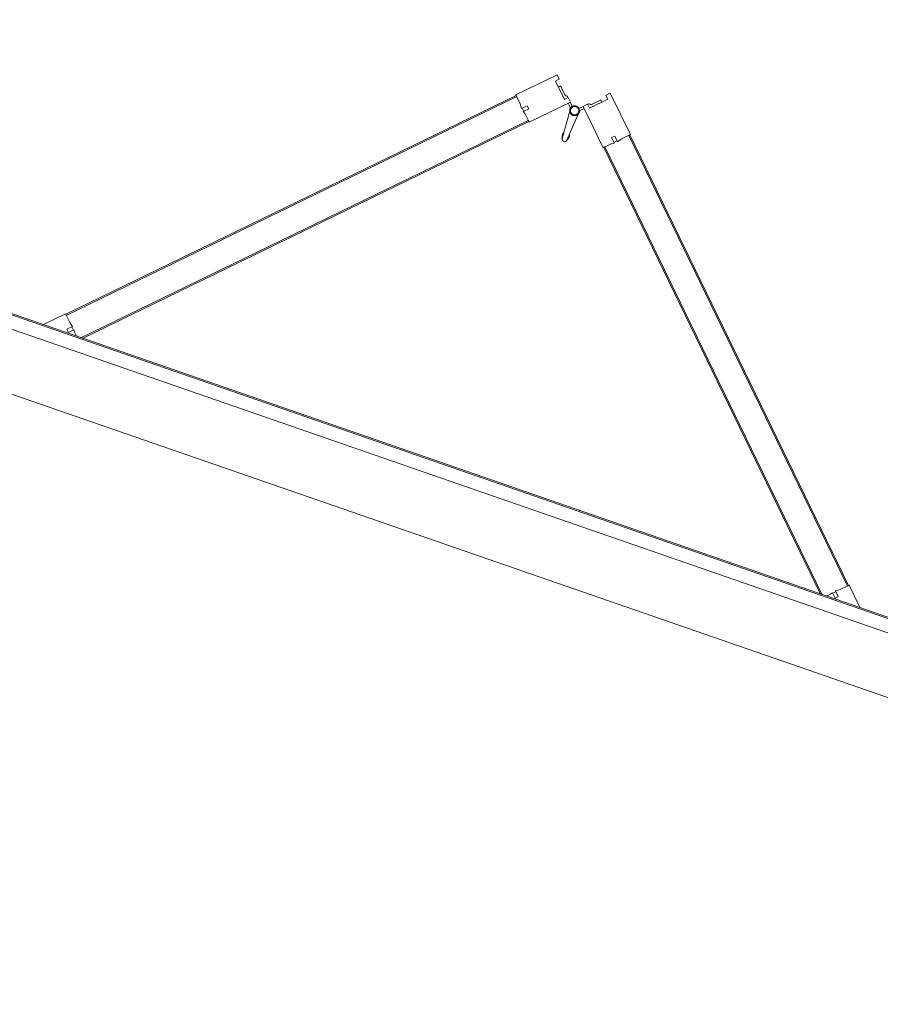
# Model space of a CAD drawing. Header units: millimetres. Extents: x 1512 to 2105, y 794 to 1149.
# Tile 62 of 256: x 1723.12 to 1724.55, y 846.84 to 848.47. Entities that reach past the tile are written whole.
import ezdxf

# ---------------------------------------------------------------- set-up
doc = ezdxf.new("R2010")
doc.units = ezdxf.units.MM
doc.layers.add('A-DOOR', color=31, linetype='Continuous', lineweight=9)

# ---------------------------------------------------------------- blocks, each defined once
blk = doc.blocks.new('5-panel_Bi-fold_external_door_10806 - Type 1-V7-اول')
at = {"layer": 'A-DOOR'}
for p, q in [((-0.1205, 0.7449), (-0.1742, 0.6912)), ((-0.1148, 0.7393), (-0.1205, 0.7449)), ((-0.1198, 0.7343), (-0.1148, 0.7393)), ((-0.0957, 0.7103), (-0.1198, 0.7343)), ((-0.0281, 0.7343), (-0.0521, 0.7103)), ((-0.0274, 0.7449), (-0.033, 0.7393)), ((-0.033, 0.7393), (-0.0281, 0.7343)), ((0.0264, 0.6912), (-0.0274, 0.7449)), ((-0.1103, 0.7284), (-0.112, 0.7266)), ((-0.1103, 0.7284), (-0.112, 0.7266)), ((-0.1103, 0.7284), (-0.112, 0.7266)), ((-0.097, 0.7173), (-0.1081, 0.7284)), ((-0.0397, 0.7284), (-0.0508, 0.7173)), ((-0.0358, 0.7266), (-0.0376, 0.7284)), ((-0.0358, 0.7266), (-0.0376, 0.7284)), ((-0.0358, 0.7266), (-0.0376, 0.7284)), ((-0.1389, 0.6558), (-0.0851, 0.7096)), ((-0.0908, 0.7153), (-0.0957, 0.7103)), ((-0.0909, 0.7151), (-0.0924, 0.7165)), ((-0.0851, 0.7096), (-0.0908, 0.7153)), ((-0.0879, 0.7068), (-0.0837, 0.7025)), ((-0.0797, 0.7039), (-0.0853, 0.7094)), ((-0.0625, 0.7094), (-0.0681, 0.7039)), ((-0.0674, 0.7031), (-0.0676, 0.7033)), ((-0.0674, 0.7031), (-0.0676, 0.7033)), ((-0.0674, 0.7031), (-0.0676, 0.7033)), ((-0.0674, 0.7031), (-0.0676, 0.7033)), ((-0.0674, 0.7031), (-0.0676, 0.7033)), ((-0.0674, 0.7031), (-0.0676, 0.7033)), ((-0.0674, 0.7031), (-0.0676, 0.7033)), ((-0.0674, 0.7031), (-0.0676, 0.7033)), ((-0.0674, 0.7031), (-0.0676, 0.7033)), ((-0.0642, 0.7025), (-0.0599, 0.7068)), ((-0.0571, 0.7153), (-0.0627, 0.7096)), ((-0.0627, 0.7096), (-0.009, 0.6558)), ((-0.0521, 0.7103), (-0.0571, 0.7153)), ((-0.0554, 0.7165), (-0.0569, 0.7151)), ((-0.7598, 0.1042), (-0.1735, 0.6905)), ((-0.7584, 0.1027), (-0.1721, 0.6891)), ((-0.1742, 0.6912), (-0.1627, 0.6797)), ((-0.1735, 0.6905), (-0.1721, 0.6891)), ((-0.0812, 0.695), (-0.0779, 0.648)), ((-0.0699, 0.648), (-0.0666, 0.695)), ((0.0148, 0.6797), (0.0264, 0.6912)), ((0.0243, 0.6891), (0.0257, 0.6905)), ((0.0243, 0.6891), (0.6106, 0.1027)), ((0.0257, 0.6905), (0.612, 0.1042)), ((-0.1627, 0.6797), (-0.158, 0.6731)), ((-0.158, 0.6731), (-0.1507, 0.6804)), ((-0.1571, 0.6741), (-0.1528, 0.6698)), ((-0.1464, 0.6762), (-0.1536, 0.6691)), ((-0.1536, 0.6691), (-0.15, 0.667)), ((-0.1507, 0.6804), (-0.1464, 0.6762)), ((-0.0014, 0.6762), (0.0029, 0.6804)), ((0.0057, 0.6691), (-0.0014, 0.6762)), ((0.0022, 0.667), (0.0057, 0.6691)), ((0.0029, 0.6804), (0.0102, 0.6731)), ((0.005, 0.6698), (0.0092, 0.6741)), ((0.0102, 0.6731), (0.0148, 0.6797)), ((-0.7235, 0.0755), (-0.141, 0.658)), ((-0.7207, 0.0755), (-0.1396, 0.6566)), ((-0.15, 0.667), (-0.1389, 0.6558)), ((-0.141, 0.658), (-0.1396, 0.6566)), ((-0.0796, 0.6523), (-0.0777, 0.647)), ((-0.0796, 0.6523), (-0.0779, 0.648)), ((-0.0777, 0.647), (-0.0796, 0.6523)), ((-0.0701, 0.647), (-0.0683, 0.6523)), ((-0.0683, 0.6523), (-0.0701, 0.647)), ((-0.0683, 0.6523), (-0.0699, 0.648)), ((-0.009, 0.6558), (0.0022, 0.667)), ((-0.0083, 0.6566), (-0.0069, 0.658)), ((-0.0083, 0.6566), (0.5728, 0.0755)), ((-0.0069, 0.658), (0.5757, 0.0755)), ((-0.0777, 0.647), (-0.0778, 0.6474)), ((-0.0701, 0.647), (-0.07, 0.6474)), ((-0.7605, 0.1049), (-0.7899, 0.0755)), ((-0.749, 0.0933), (-0.7605, 0.1049)), ((-0.7584, 0.1027), (-0.7598, 0.1042)), ((0.6127, 0.1049), (0.6012, 0.0933)), ((0.612, 0.1042), (0.6106, 0.1027)), ((0.6421, 0.0755), (0.6127, 0.1049)), ((-0.7498, 0.0814), (-0.7424, 0.0887)), ((-0.7424, 0.0887), (-0.749, 0.0933)), ((-0.7384, 0.0842), (-0.7455, 0.0771)), ((-0.7391, 0.0835), (-0.7434, 0.0877)), ((-0.7363, 0.0807), (-0.7384, 0.0842)), ((0.5906, 0.0842), (0.5885, 0.0807)), ((0.5977, 0.0771), (0.5906, 0.0842)), ((0.5956, 0.0877), (0.5913, 0.0835)), ((0.6012, 0.0933), (0.5946, 0.0887)), ((0.5946, 0.0887), (0.6019, 0.0814)), ((2.581, 0.0759), (-2.331, 0.0759)), ((2.581, 0.0737), (-2.331, 0.0737)), ((-0.7455, 0.0771), (-0.7498, 0.0814)), ((-0.7311, 0.0755), (-0.7363, 0.0807)), ((0.5885, 0.0807), (0.5833, 0.0755)), ((0.6019, 0.0814), (0.5977, 0.0771)), ((-2.331, 0.0516), (2.581, 0.0516)), ((-2.331, -0.05), (2.581, -0.05))]:
    blk.add_line(p, q, dxfattribs=at)
at = {"layer": 'A-DOOR', "flags": 128}
for points in [[(-0.0739, 0.7063), (-0.0742, 0.7063), (-0.0746, 0.7063), (-0.0749, 0.7063), (-0.0752, 0.7062), (-0.0755, 0.7062), (-0.0758, 0.7061), (-0.0761, 0.706), (-0.0764, 0.7059), (-0.0767, 0.7058), (-0.077, 0.7057), (-0.0773, 0.7056), (-0.0776, 0.7054), (-0.0779, 0.7053), (-0.0782, 0.7051), (-0.0784, 0.7049), (-0.0787, 0.7048), (-0.0789, 0.7046), (-0.0792, 0.7044), (-0.0794, 0.7041), (-0.0797, 0.7039), (-0.0799, 0.7037), (-0.0801, 0.7034), (-0.0803, 0.7032), (-0.0805, 0.7029), (-0.0806, 0.7027), (-0.0808, 0.7024), (-0.081, 0.7021), (-0.0811, 0.7018), (-0.0812, 0.7015), (-0.0814, 0.7012), (-0.0815, 0.7009), (-0.0816, 0.7006), (-0.0817, 0.7003), (-0.0817, 0.7), (-0.0818, 0.6997), (-0.0818, 0.6994), (-0.0819, 0.6991), (-0.0819, 0.6987), (-0.0819, 0.6984), (-0.0819, 0.6981), (-0.0819, 0.6978), (-0.0819, 0.6975), (-0.0818, 0.6972), (-0.0818, 0.6968), (-0.0817, 0.6965), (-0.0816, 0.6962), (-0.0815, 0.6959), (-0.0814, 0.6956), (-0.0813, 0.6953), (-0.0812, 0.695), (-0.0811, 0.6947), (-0.0809, 0.6944), (-0.0807, 0.6942), (-0.0806, 0.6939), (-0.0804, 0.6936), (-0.0802, 0.6934), (-0.08, 0.6931), (-0.0798, 0.6929), (-0.0796, 0.6927), (-0.0793, 0.6924), (-0.0791, 0.6922), (-0.0788, 0.692), (-0.0786, 0.6918), (-0.0783, 0.6917), (-0.078, 0.6915), (-0.0778, 0.6913), (-0.0775, 0.6912), (-0.0772, 0.691)], [(-0.0739, 0.7063), (-0.0742, 0.7063), (-0.0746, 0.7063), (-0.0749, 0.7063), (-0.0752, 0.7062), (-0.0755, 0.7062), (-0.0758, 0.7061), (-0.0761, 0.706), (-0.0764, 0.7059), (-0.0767, 0.7058), (-0.077, 0.7057), (-0.0773, 0.7056), (-0.0776, 0.7054), (-0.0779, 0.7053), (-0.0782, 0.7051), (-0.0784, 0.7049), (-0.0787, 0.7048), (-0.0789, 0.7046), (-0.0792, 0.7044), (-0.0794, 0.7041), (-0.0797, 0.7039), (-0.0799, 0.7037), (-0.0801, 0.7034), (-0.0803, 0.7032), (-0.0805, 0.7029), (-0.0806, 0.7027), (-0.0808, 0.7024), (-0.081, 0.7021), (-0.0811, 0.7018), (-0.0812, 0.7015), (-0.0814, 0.7012), (-0.0815, 0.7009), (-0.0816, 0.7006), (-0.0817, 0.7003), (-0.0817, 0.7), (-0.0818, 0.6997), (-0.0818, 0.6994), (-0.0819, 0.6991), (-0.0819, 0.6987), (-0.0819, 0.6984), (-0.0819, 0.6981), (-0.0819, 0.6978), (-0.0819, 0.6975), (-0.0818, 0.6972), (-0.0818, 0.6968), (-0.0817, 0.6965), (-0.0816, 0.6962), (-0.0815, 0.6959), (-0.0814, 0.6956), (-0.0813, 0.6953), (-0.0812, 0.695), (-0.0811, 0.6947), (-0.0809, 0.6944), (-0.0807, 0.6942), (-0.0806, 0.6939), (-0.0804, 0.6936), (-0.0802, 0.6934), (-0.08, 0.6931), (-0.0798, 0.6929), (-0.0796, 0.6927), (-0.0793, 0.6924), (-0.0791, 0.6922), (-0.0788, 0.692), (-0.0786, 0.6918), (-0.0783, 0.6917), (-0.078, 0.6915), (-0.0778, 0.6913), (-0.0775, 0.6912), (-0.0772, 0.691), (-0.0769, 0.6909), (-0.0766, 0.6908), (-0.0763, 0.6907), (-0.076, 0.6906), (-0.0757, 0.6905), (-0.0754, 0.6905), (-0.075, 0.6904), (-0.0747, 0.6904), (-0.0744, 0.6904), (-0.0741, 0.6903), (-0.0739, 0.6903)], [(-0.0739, 0.7063), (-0.0742, 0.7063), (-0.0746, 0.7063), (-0.0749, 0.7063), (-0.0752, 0.7062), (-0.0755, 0.7062), (-0.0758, 0.7061), (-0.0761, 0.706), (-0.0764, 0.7059), (-0.0767, 0.7058), (-0.077, 0.7057), (-0.0773, 0.7056), (-0.0776, 0.7054), (-0.0779, 0.7053), (-0.0782, 0.7051), (-0.0784, 0.7049), (-0.0787, 0.7048), (-0.0789, 0.7046), (-0.0792, 0.7044), (-0.0794, 0.7041), (-0.0797, 0.7039), (-0.0799, 0.7037), (-0.0801, 0.7034), (-0.0803, 0.7032), (-0.0805, 0.7029), (-0.0806, 0.7027), (-0.0808, 0.7024), (-0.081, 0.7021), (-0.0811, 0.7018), (-0.0812, 0.7015), (-0.0814, 0.7012), (-0.0815, 0.7009), (-0.0816, 0.7006), (-0.0817, 0.7003), (-0.0817, 0.7), (-0.0818, 0.6997), (-0.0818, 0.6994), (-0.0819, 0.6991), (-0.0819, 0.6987), (-0.0819, 0.6984), (-0.0819, 0.6981), (-0.0819, 0.6978), (-0.0819, 0.6975), (-0.0818, 0.6972), (-0.0818, 0.6968), (-0.0817, 0.6965), (-0.0816, 0.6962), (-0.0815, 0.6959), (-0.0814, 0.6956), (-0.0813, 0.6953), (-0.0812, 0.695), (-0.0811, 0.6947), (-0.0809, 0.6944), (-0.0807, 0.6942), (-0.0806, 0.6939), (-0.0804, 0.6936), (-0.0802, 0.6934), (-0.08, 0.6931), (-0.0798, 0.6929), (-0.0796, 0.6927), (-0.0793, 0.6924), (-0.0791, 0.6922), (-0.0788, 0.692), (-0.0786, 0.6918), (-0.0783, 0.6917), (-0.078, 0.6915), (-0.0778, 0.6913), (-0.0775, 0.6912), (-0.0772, 0.691)], [(-0.0739, 0.7063), (-0.0742, 0.7063), (-0.0746, 0.7063), (-0.0749, 0.7063), (-0.0752, 0.7062), (-0.0755, 0.7062), (-0.0758, 0.7061), (-0.0761, 0.706), (-0.0764, 0.7059), (-0.0767, 0.7058), (-0.077, 0.7057), (-0.0773, 0.7056), (-0.0776, 0.7054), (-0.0779, 0.7053), (-0.0782, 0.7051), (-0.0784, 0.7049), (-0.0787, 0.7048), (-0.0789, 0.7046), (-0.0792, 0.7044), (-0.0794, 0.7041), (-0.0797, 0.7039), (-0.0799, 0.7037), (-0.0801, 0.7034), (-0.0803, 0.7032), (-0.0805, 0.7029), (-0.0806, 0.7027), (-0.0808, 0.7024), (-0.081, 0.7021), (-0.0811, 0.7018), (-0.0812, 0.7015), (-0.0814, 0.7012), (-0.0815, 0.7009), (-0.0816, 0.7006), (-0.0817, 0.7003), (-0.0817, 0.7), (-0.0818, 0.6997), (-0.0818, 0.6994), (-0.0819, 0.6991), (-0.0819, 0.6987), (-0.0819, 0.6984), (-0.0819, 0.6981), (-0.0819, 0.6978), (-0.0819, 0.6975), (-0.0818, 0.6972), (-0.0818, 0.6968), (-0.0817, 0.6965), (-0.0816, 0.6962), (-0.0815, 0.6959), (-0.0814, 0.6956), (-0.0813, 0.6953), (-0.0812, 0.695), (-0.0811, 0.6947), (-0.0809, 0.6944), (-0.0807, 0.6942), (-0.0806, 0.6939), (-0.0804, 0.6936), (-0.0802, 0.6934), (-0.08, 0.6931), (-0.0798, 0.6929), (-0.0796, 0.6927), (-0.0793, 0.6924), (-0.0791, 0.6922), (-0.0788, 0.692), (-0.0786, 0.6918), (-0.0783, 0.6917), (-0.078, 0.6915), (-0.0778, 0.6913), (-0.0775, 0.6912), (-0.0772, 0.691)], [(-0.0739, 0.7063), (-0.0742, 0.7063), (-0.0746, 0.7063), (-0.0749, 0.7063), (-0.0752, 0.7062), (-0.0755, 0.7062), (-0.0758, 0.7061), (-0.0761, 0.706), (-0.0764, 0.7059), (-0.0767, 0.7058), (-0.077, 0.7057), (-0.0773, 0.7056), (-0.0776, 0.7054), (-0.0779, 0.7053), (-0.0782, 0.7051), (-0.0784, 0.7049), (-0.0787, 0.7048), (-0.0789, 0.7046), (-0.0792, 0.7044), (-0.0794, 0.7041), (-0.0797, 0.7039), (-0.0799, 0.7037), (-0.0801, 0.7034), (-0.0803, 0.7032), (-0.0805, 0.7029), (-0.0806, 0.7027), (-0.0808, 0.7024), (-0.081, 0.7021), (-0.0811, 0.7018), (-0.0812, 0.7015), (-0.0814, 0.7012), (-0.0815, 0.7009), (-0.0816, 0.7006), (-0.0817, 0.7003), (-0.0817, 0.7), (-0.0818, 0.6997), (-0.0818, 0.6994), (-0.0819, 0.6991), (-0.0819, 0.6987), (-0.0819, 0.6984), (-0.0819, 0.6981), (-0.0819, 0.6978), (-0.0819, 0.6975), (-0.0818, 0.6972), (-0.0818, 0.6968), (-0.0817, 0.6965), (-0.0816, 0.6962), (-0.0815, 0.6959), (-0.0814, 0.6956), (-0.0813, 0.6953), (-0.0812, 0.695), (-0.0811, 0.6947), (-0.0809, 0.6944), (-0.0807, 0.6942), (-0.0806, 0.6939), (-0.0804, 0.6936), (-0.0802, 0.6934), (-0.08, 0.6931), (-0.0798, 0.6929), (-0.0796, 0.6927), (-0.0793, 0.6924), (-0.0791, 0.6922), (-0.0788, 0.692), (-0.0786, 0.6918), (-0.0783, 0.6917), (-0.078, 0.6915), (-0.0778, 0.6913), (-0.0775, 0.6912), (-0.0772, 0.691)], [(-0.0808, 0.7024), (-0.081, 0.7021), (-0.0811, 0.7018), (-0.0812, 0.7015), (-0.0814, 0.7012), (-0.0815, 0.7009), (-0.0816, 0.7006), (-0.0817, 0.7003), (-0.0817, 0.7), (-0.0818, 0.6997), (-0.0818, 0.6994), (-0.0819, 0.6991), (-0.0819, 0.6987), (-0.0819, 0.6984), (-0.0819, 0.6981), (-0.0819, 0.6978), (-0.0819, 0.6975), (-0.0818, 0.6972), (-0.0818, 0.6968), (-0.0817, 0.6965), (-0.0816, 0.6962), (-0.0815, 0.6959), (-0.0814, 0.6956), (-0.0813, 0.6953)], [(-0.081, 0.7021), (-0.0811, 0.7018), (-0.0812, 0.7015), (-0.0814, 0.7012), (-0.0815, 0.7009), (-0.0816, 0.7006), (-0.0817, 0.7003), (-0.0817, 0.7), (-0.0818, 0.6997), (-0.0818, 0.6994), (-0.0819, 0.6991), (-0.0819, 0.6987), (-0.0819, 0.6984), (-0.0819, 0.6981), (-0.0819, 0.6978), (-0.0819, 0.6975), (-0.0818, 0.6972), (-0.0818, 0.6968), (-0.0817, 0.6965), (-0.0816, 0.6962), (-0.0815, 0.6959), (-0.0814, 0.6956), (-0.0813, 0.6953)], [(-0.081, 0.7021), (-0.0811, 0.7018), (-0.0812, 0.7015), (-0.0814, 0.7012), (-0.0815, 0.7009), (-0.0816, 0.7006), (-0.0817, 0.7003), (-0.0817, 0.7), (-0.0818, 0.6997), (-0.0818, 0.6994), (-0.0819, 0.6991), (-0.0819, 0.6987), (-0.0819, 0.6984), (-0.0819, 0.6981), (-0.0819, 0.6978), (-0.0819, 0.6975), (-0.0818, 0.6972), (-0.0818, 0.6968), (-0.0817, 0.6965), (-0.0816, 0.6962), (-0.0815, 0.6959), (-0.0814, 0.6956), (-0.0813, 0.6953)], [(-0.081, 0.7021), (-0.0811, 0.7018), (-0.0812, 0.7015), (-0.0814, 0.7012), (-0.0815, 0.7009), (-0.0816, 0.7006), (-0.0817, 0.7003), (-0.0817, 0.7), (-0.0818, 0.6997), (-0.0818, 0.6994), (-0.0819, 0.6991), (-0.0819, 0.6987), (-0.0819, 0.6984), (-0.0819, 0.6981), (-0.0819, 0.6978), (-0.0819, 0.6975), (-0.0818, 0.6972), (-0.0818, 0.6968), (-0.0817, 0.6965), (-0.0816, 0.6962), (-0.0815, 0.6959), (-0.0814, 0.6956), (-0.0813, 0.6953)], [(-0.081, 0.7021), (-0.0811, 0.7018), (-0.0812, 0.7015), (-0.0814, 0.7012), (-0.0815, 0.7009), (-0.0816, 0.7006), (-0.0817, 0.7003), (-0.0817, 0.7), (-0.0818, 0.6997), (-0.0818, 0.6994), (-0.0819, 0.6991), (-0.0819, 0.6987), (-0.0819, 0.6984), (-0.0819, 0.6981), (-0.0819, 0.6978), (-0.0819, 0.6975), (-0.0818, 0.6972), (-0.0818, 0.6968), (-0.0817, 0.6965), (-0.0816, 0.6962), (-0.0815, 0.6959), (-0.0814, 0.6956), (-0.0813, 0.6953)], [(-0.081, 0.7021), (-0.0811, 0.7018), (-0.0812, 0.7015), (-0.0814, 0.7012), (-0.0815, 0.7009), (-0.0816, 0.7006), (-0.0817, 0.7003), (-0.0817, 0.7), (-0.0818, 0.6997), (-0.0818, 0.6994), (-0.0819, 0.6991), (-0.0819, 0.6987), (-0.0819, 0.6984), (-0.0819, 0.6981), (-0.0819, 0.6978), (-0.0819, 0.6975), (-0.0818, 0.6972), (-0.0818, 0.6968), (-0.0817, 0.6965), (-0.0816, 0.6962), (-0.0815, 0.6959), (-0.0814, 0.6956), (-0.0813, 0.6953)], [(-0.081, 0.7021), (-0.0811, 0.7018), (-0.0812, 0.7015), (-0.0814, 0.7012), (-0.0815, 0.7009), (-0.0816, 0.7006), (-0.0817, 0.7003), (-0.0817, 0.7), (-0.0818, 0.6997), (-0.0818, 0.6994), (-0.0819, 0.6991), (-0.0819, 0.6987), (-0.0819, 0.6984), (-0.0819, 0.6981), (-0.0819, 0.6978), (-0.0819, 0.6975), (-0.0818, 0.6972), (-0.0818, 0.6968), (-0.0817, 0.6965), (-0.0816, 0.6962), (-0.0815, 0.6959), (-0.0814, 0.6956), (-0.0813, 0.6953)], [(-0.081, 0.7021), (-0.0811, 0.7018), (-0.0812, 0.7015), (-0.0814, 0.7012), (-0.0815, 0.7009), (-0.0816, 0.7006), (-0.0817, 0.7003), (-0.0817, 0.7), (-0.0818, 0.6997), (-0.0818, 0.6994), (-0.0819, 0.6991), (-0.0819, 0.6987), (-0.0819, 0.6984), (-0.0819, 0.6981), (-0.0819, 0.6978), (-0.0819, 0.6975), (-0.0818, 0.6972), (-0.0818, 0.6968), (-0.0817, 0.6965), (-0.0816, 0.6962), (-0.0815, 0.6959), (-0.0814, 0.6956), (-0.0813, 0.6953)], [(-0.081, 0.7021), (-0.0811, 0.7018), (-0.0812, 0.7015), (-0.0814, 0.7012), (-0.0815, 0.7009), (-0.0816, 0.7006), (-0.0817, 0.7003), (-0.0817, 0.7), (-0.0818, 0.6997), (-0.0818, 0.6994), (-0.0819, 0.6991), (-0.0819, 0.6987), (-0.0819, 0.6984), (-0.0819, 0.6981), (-0.0819, 0.6978), (-0.0819, 0.6975), (-0.0818, 0.6972), (-0.0818, 0.6968), (-0.0817, 0.6965), (-0.0816, 0.6962), (-0.0815, 0.6959), (-0.0814, 0.6956), (-0.0813, 0.6953)], [(-0.0742, 0.7063), (-0.0746, 0.7063), (-0.0749, 0.7063), (-0.0752, 0.7062), (-0.0755, 0.7062), (-0.0758, 0.7061), (-0.0761, 0.706), (-0.0764, 0.7059), (-0.0767, 0.7058), (-0.077, 0.7057), (-0.0773, 0.7056), (-0.0776, 0.7054), (-0.0779, 0.7053), (-0.0782, 0.7051), (-0.0784, 0.7049), (-0.0787, 0.7048), (-0.0789, 0.7046), (-0.0792, 0.7044), (-0.0794, 0.7041), (-0.0797, 0.7039), (-0.0799, 0.7037), (-0.0801, 0.7034), (-0.0803, 0.7032), (-0.0805, 0.7029)], [(-0.0742, 0.7063), (-0.0746, 0.7063), (-0.0749, 0.7063), (-0.0752, 0.7062), (-0.0755, 0.7062), (-0.0758, 0.7061), (-0.0761, 0.706), (-0.0764, 0.7059), (-0.0767, 0.7058), (-0.077, 0.7057), (-0.0773, 0.7056), (-0.0776, 0.7054), (-0.0779, 0.7053), (-0.0782, 0.7051), (-0.0784, 0.7049), (-0.0787, 0.7048), (-0.0789, 0.7046), (-0.0792, 0.7044), (-0.0794, 0.7041), (-0.0797, 0.7039), (-0.0799, 0.7037), (-0.0801, 0.7034), (-0.0803, 0.7032), (-0.0805, 0.7029)], [(-0.0742, 0.7063), (-0.0746, 0.7063), (-0.0749, 0.7063), (-0.0752, 0.7062), (-0.0755, 0.7062), (-0.0758, 0.7061), (-0.0761, 0.706), (-0.0764, 0.7059), (-0.0767, 0.7058), (-0.077, 0.7057), (-0.0773, 0.7056), (-0.0776, 0.7054), (-0.0779, 0.7053), (-0.0782, 0.7051), (-0.0784, 0.7049), (-0.0787, 0.7048), (-0.0789, 0.7046), (-0.0792, 0.7044), (-0.0794, 0.7041), (-0.0797, 0.7039), (-0.0799, 0.7037), (-0.0801, 0.7034), (-0.0803, 0.7032), (-0.0805, 0.7029)], [(-0.0742, 0.7063), (-0.0746, 0.7063), (-0.0749, 0.7063), (-0.0752, 0.7062), (-0.0755, 0.7062), (-0.0758, 0.7061), (-0.0761, 0.706), (-0.0764, 0.7059), (-0.0767, 0.7058), (-0.077, 0.7057), (-0.0773, 0.7056), (-0.0776, 0.7054), (-0.0779, 0.7053), (-0.0782, 0.7051), (-0.0784, 0.7049), (-0.0787, 0.7048), (-0.0789, 0.7046), (-0.0792, 0.7044), (-0.0794, 0.7041), (-0.0797, 0.7039), (-0.0799, 0.7037), (-0.0801, 0.7034), (-0.0803, 0.7032), (-0.0805, 0.7029)], [(-0.0742, 0.7063), (-0.0746, 0.7063), (-0.0749, 0.7063), (-0.0752, 0.7062), (-0.0755, 0.7062), (-0.0758, 0.7061), (-0.0761, 0.706), (-0.0764, 0.7059), (-0.0767, 0.7058), (-0.077, 0.7057), (-0.0773, 0.7056), (-0.0776, 0.7054), (-0.0779, 0.7053), (-0.0782, 0.7051), (-0.0784, 0.7049), (-0.0787, 0.7048), (-0.0789, 0.7046), (-0.0792, 0.7044), (-0.0794, 0.7041), (-0.0797, 0.7039), (-0.0799, 0.7037), (-0.0801, 0.7034), (-0.0803, 0.7032), (-0.0805, 0.7029)], [(-0.0742, 0.7063), (-0.0746, 0.7063), (-0.0749, 0.7063), (-0.0752, 0.7062), (-0.0755, 0.7062), (-0.0758, 0.7061), (-0.0761, 0.706), (-0.0764, 0.7059), (-0.0767, 0.7058), (-0.077, 0.7057), (-0.0773, 0.7056), (-0.0776, 0.7054), (-0.0779, 0.7053), (-0.0782, 0.7051), (-0.0784, 0.7049), (-0.0787, 0.7048), (-0.0789, 0.7046), (-0.0792, 0.7044), (-0.0794, 0.7041), (-0.0797, 0.7039), (-0.0799, 0.7037), (-0.0801, 0.7034), (-0.0803, 0.7032), (-0.0805, 0.7029)], [(-0.0742, 0.7063), (-0.0746, 0.7063), (-0.0749, 0.7063), (-0.0752, 0.7062), (-0.0755, 0.7062), (-0.0758, 0.7061), (-0.0761, 0.706), (-0.0764, 0.7059), (-0.0767, 0.7058), (-0.077, 0.7057), (-0.0773, 0.7056), (-0.0776, 0.7054), (-0.0779, 0.7053), (-0.0782, 0.7051), (-0.0784, 0.7049), (-0.0787, 0.7048), (-0.0789, 0.7046), (-0.0792, 0.7044), (-0.0794, 0.7041), (-0.0797, 0.7039), (-0.0799, 0.7037), (-0.0801, 0.7034), (-0.0803, 0.7032), (-0.0805, 0.7029)], [(-0.0742, 0.7063), (-0.0746, 0.7063), (-0.0749, 0.7063), (-0.0752, 0.7062), (-0.0755, 0.7062), (-0.0758, 0.7061), (-0.0761, 0.706), (-0.0764, 0.7059), (-0.0767, 0.7058), (-0.077, 0.7057), (-0.0773, 0.7056), (-0.0776, 0.7054), (-0.0779, 0.7053), (-0.0782, 0.7051), (-0.0784, 0.7049), (-0.0787, 0.7048), (-0.0789, 0.7046), (-0.0792, 0.7044), (-0.0794, 0.7041), (-0.0797, 0.7039), (-0.0799, 0.7037), (-0.0801, 0.7034), (-0.0803, 0.7032), (-0.0805, 0.7029)], [(-0.0742, 0.7063), (-0.0746, 0.7063), (-0.0749, 0.7063), (-0.0752, 0.7062), (-0.0755, 0.7062), (-0.0758, 0.7061), (-0.0761, 0.706), (-0.0764, 0.7059), (-0.0767, 0.7058), (-0.077, 0.7057), (-0.0773, 0.7056), (-0.0776, 0.7054), (-0.0779, 0.7053), (-0.0782, 0.7051), (-0.0784, 0.7049), (-0.0787, 0.7048), (-0.0789, 0.7046), (-0.0792, 0.7044), (-0.0794, 0.7041), (-0.0797, 0.7039), (-0.0799, 0.7037), (-0.0801, 0.7034), (-0.0803, 0.7032), (-0.0805, 0.7029)], [(-0.0681, 0.7038), (-0.0683, 0.704), (-0.0685, 0.7042), (-0.0688, 0.7045), (-0.069, 0.7047), (-0.0693, 0.7048), (-0.0695, 0.705), (-0.0698, 0.7052), (-0.0701, 0.7054), (-0.0704, 0.7055), (-0.0706, 0.7056), (-0.0709, 0.7058), (-0.0712, 0.7059), (-0.0715, 0.706), (-0.0718, 0.7061), (-0.0722, 0.7061), (-0.0725, 0.7062), (-0.0728, 0.7063), (-0.0731, 0.7063), (-0.0734, 0.7063), (-0.0737, 0.7063), (-0.0739, 0.7063)], [(-0.0739, 0.6903), (-0.0736, 0.6903), (-0.0733, 0.6904), (-0.073, 0.6904), (-0.0726, 0.6904), (-0.0723, 0.6905), (-0.072, 0.6906), (-0.0717, 0.6907), (-0.0714, 0.6907), (-0.0711, 0.6909), (-0.0708, 0.691), (-0.0705, 0.6911), (-0.0702, 0.6912), (-0.0699, 0.6914), (-0.0697, 0.6916), (-0.0694, 0.6917), (-0.0691, 0.6919), (-0.0689, 0.6921), (-0.0686, 0.6923), (-0.0684, 0.6925), (-0.0682, 0.6928), (-0.068, 0.693), (-0.0677, 0.6932), (-0.0676, 0.6935), (-0.0674, 0.6938), (-0.0672, 0.694), (-0.067, 0.6943), (-0.0669, 0.6946), (-0.0667, 0.6949), (-0.0666, 0.6951), (-0.0665, 0.6954), (-0.0663, 0.6957), (-0.0663, 0.696), (-0.0662, 0.6964), (-0.0661, 0.6967), (-0.066, 0.697), (-0.066, 0.6973), (-0.0659, 0.6976), (-0.0659, 0.6979), (-0.0659, 0.6983), (-0.0659, 0.6986), (-0.0659, 0.6989), (-0.066, 0.6992), (-0.066, 0.6995), (-0.0661, 0.6998), (-0.0661, 0.7002), (-0.0662, 0.7005), (-0.0663, 0.7008), (-0.0664, 0.7011), (-0.0665, 0.7014), (-0.0666, 0.7017), (-0.0668, 0.702), (-0.0669, 0.7022), (-0.0671, 0.7025), (-0.0673, 0.7028), (-0.0674, 0.7031), (-0.0676, 0.7033), (-0.0678, 0.7036), (-0.0681, 0.7038), (-0.0683, 0.704), (-0.0685, 0.7042), (-0.0688, 0.7045), (-0.069, 0.7047), (-0.0693, 0.7048), (-0.0695, 0.705), (-0.0698, 0.7052), (-0.0701, 0.7054), (-0.0704, 0.7055), (-0.0706, 0.7056), (-0.0709, 0.7058), (-0.0712, 0.7059), (-0.0715, 0.706), (-0.0718, 0.7061), (-0.0722, 0.7061), (-0.0725, 0.7062), (-0.0728, 0.7063), (-0.0731, 0.7063), (-0.0734, 0.7063), (-0.0737, 0.7063), (-0.0739, 0.7063)], [(-0.0681, 0.7038), (-0.0683, 0.704), (-0.0685, 0.7042), (-0.0688, 0.7045), (-0.069, 0.7047), (-0.0693, 0.7048), (-0.0695, 0.705), (-0.0698, 0.7052), (-0.0701, 0.7054), (-0.0704, 0.7055), (-0.0706, 0.7056), (-0.0709, 0.7058), (-0.0712, 0.7059), (-0.0715, 0.706), (-0.0718, 0.7061), (-0.0722, 0.7061), (-0.0725, 0.7062), (-0.0728, 0.7063), (-0.0731, 0.7063), (-0.0734, 0.7063), (-0.0737, 0.7063), (-0.0739, 0.7063)], [(-0.0681, 0.7038), (-0.0683, 0.704), (-0.0685, 0.7042), (-0.0688, 0.7045), (-0.069, 0.7047), (-0.0693, 0.7048), (-0.0695, 0.705), (-0.0698, 0.7052), (-0.0701, 0.7054), (-0.0704, 0.7055), (-0.0706, 0.7056), (-0.0709, 0.7058), (-0.0712, 0.7059), (-0.0715, 0.706), (-0.0718, 0.7061), (-0.0722, 0.7061), (-0.0725, 0.7062), (-0.0728, 0.7063), (-0.0731, 0.7063), (-0.0734, 0.7063), (-0.0737, 0.7063), (-0.0739, 0.7063)], [(-0.0681, 0.7038), (-0.0683, 0.704), (-0.0685, 0.7042), (-0.0688, 0.7045), (-0.069, 0.7047), (-0.0693, 0.7048), (-0.0695, 0.705), (-0.0698, 0.7052), (-0.0701, 0.7054), (-0.0704, 0.7055), (-0.0706, 0.7056), (-0.0709, 0.7058), (-0.0712, 0.7059), (-0.0715, 0.706), (-0.0718, 0.7061), (-0.0722, 0.7061), (-0.0725, 0.7062), (-0.0728, 0.7063), (-0.0731, 0.7063), (-0.0734, 0.7063), (-0.0737, 0.7063), (-0.0739, 0.7063)], [(-0.0739, 0.6903), (-0.0736, 0.6903), (-0.0733, 0.6904), (-0.073, 0.6904), (-0.0726, 0.6904), (-0.0723, 0.6905), (-0.072, 0.6906), (-0.0717, 0.6907), (-0.0714, 0.6907), (-0.0711, 0.6909), (-0.0708, 0.691), (-0.0705, 0.6911), (-0.0702, 0.6912), (-0.0699, 0.6914), (-0.0697, 0.6916), (-0.0694, 0.6917), (-0.0691, 0.6919), (-0.0689, 0.6921), (-0.0686, 0.6923), (-0.0684, 0.6925), (-0.0682, 0.6928), (-0.068, 0.693), (-0.0677, 0.6932), (-0.0676, 0.6935), (-0.0674, 0.6938), (-0.0672, 0.694), (-0.067, 0.6943), (-0.0669, 0.6946), (-0.0667, 0.6949), (-0.0666, 0.6951), (-0.0665, 0.6954), (-0.0663, 0.6957), (-0.0663, 0.696), (-0.0662, 0.6964), (-0.0661, 0.6967), (-0.066, 0.697), (-0.066, 0.6973), (-0.0659, 0.6976), (-0.0659, 0.6979), (-0.0659, 0.6983), (-0.0659, 0.6986), (-0.0659, 0.6989), (-0.066, 0.6992), (-0.066, 0.6995), (-0.0661, 0.6998), (-0.0661, 0.7002), (-0.0662, 0.7005), (-0.0663, 0.7008), (-0.0664, 0.7011), (-0.0665, 0.7014), (-0.0666, 0.7017), (-0.0668, 0.702), (-0.0669, 0.7022), (-0.0671, 0.7025), (-0.0673, 0.7028), (-0.0674, 0.7031), (-0.0676, 0.7033)], [(-0.0739, 0.6903), (-0.0736, 0.6903), (-0.0733, 0.6904), (-0.073, 0.6904), (-0.0726, 0.6904), (-0.0723, 0.6905), (-0.072, 0.6906), (-0.0717, 0.6907), (-0.0714, 0.6907), (-0.0711, 0.6909), (-0.0708, 0.691), (-0.0705, 0.6911), (-0.0702, 0.6912), (-0.0699, 0.6914), (-0.0697, 0.6916), (-0.0694, 0.6917), (-0.0691, 0.6919), (-0.0689, 0.6921), (-0.0686, 0.6923), (-0.0684, 0.6925), (-0.0682, 0.6928), (-0.068, 0.693), (-0.0677, 0.6932), (-0.0676, 0.6935), (-0.0674, 0.6938), (-0.0672, 0.694), (-0.067, 0.6943), (-0.0669, 0.6946), (-0.0667, 0.6949), (-0.0666, 0.6951), (-0.0665, 0.6954), (-0.0663, 0.6957), (-0.0663, 0.696), (-0.0662, 0.6964), (-0.0661, 0.6967), (-0.066, 0.697), (-0.066, 0.6973), (-0.0659, 0.6976), (-0.0659, 0.6979), (-0.0659, 0.6983), (-0.0659, 0.6986), (-0.0659, 0.6989), (-0.066, 0.6992), (-0.066, 0.6995), (-0.0661, 0.6998), (-0.0661, 0.7002), (-0.0662, 0.7005), (-0.0663, 0.7008), (-0.0664, 0.7011), (-0.0665, 0.7014), (-0.0666, 0.7017), (-0.0668, 0.702), (-0.0669, 0.7022), (-0.0671, 0.7025), (-0.0673, 0.7028), (-0.0674, 0.7031), (-0.0676, 0.7033)], [(-0.0739, 0.6903), (-0.0736, 0.6903), (-0.0733, 0.6904), (-0.073, 0.6904), (-0.0726, 0.6904), (-0.0723, 0.6905), (-0.072, 0.6906), (-0.0717, 0.6907), (-0.0714, 0.6907), (-0.0711, 0.6909), (-0.0708, 0.691), (-0.0705, 0.6911), (-0.0702, 0.6912), (-0.0699, 0.6914), (-0.0697, 0.6916), (-0.0694, 0.6917), (-0.0691, 0.6919), (-0.0689, 0.6921), (-0.0686, 0.6923), (-0.0684, 0.6925), (-0.0682, 0.6928), (-0.068, 0.693), (-0.0677, 0.6932), (-0.0676, 0.6935), (-0.0674, 0.6938), (-0.0672, 0.694), (-0.067, 0.6943), (-0.0669, 0.6946), (-0.0667, 0.6949), (-0.0666, 0.6951), (-0.0665, 0.6954), (-0.0663, 0.6957), (-0.0663, 0.696), (-0.0662, 0.6964), (-0.0661, 0.6967), (-0.066, 0.697), (-0.066, 0.6973), (-0.0659, 0.6976), (-0.0659, 0.6979), (-0.0659, 0.6983), (-0.0659, 0.6986), (-0.0659, 0.6989), (-0.066, 0.6992), (-0.066, 0.6995), (-0.0661, 0.6998), (-0.0661, 0.7002), (-0.0662, 0.7005), (-0.0663, 0.7008), (-0.0664, 0.7011), (-0.0665, 0.7014), (-0.0666, 0.7017), (-0.0668, 0.702), (-0.0669, 0.7022), (-0.0671, 0.7025), (-0.0673, 0.7028), (-0.0674, 0.7031), (-0.0676, 0.7033)], [(-0.0739, 0.6903), (-0.0736, 0.6903), (-0.0733, 0.6904), (-0.073, 0.6904), (-0.0726, 0.6904), (-0.0723, 0.6905), (-0.072, 0.6906), (-0.0717, 0.6907), (-0.0714, 0.6907), (-0.0711, 0.6909), (-0.0708, 0.691), (-0.0705, 0.6911), (-0.0702, 0.6912), (-0.0699, 0.6914), (-0.0697, 0.6916), (-0.0694, 0.6917), (-0.0691, 0.6919), (-0.0689, 0.6921), (-0.0686, 0.6923), (-0.0684, 0.6925), (-0.0682, 0.6928), (-0.068, 0.693), (-0.0677, 0.6932), (-0.0676, 0.6935), (-0.0674, 0.6938), (-0.0672, 0.694), (-0.067, 0.6943), (-0.0669, 0.6946), (-0.0667, 0.6949), (-0.0666, 0.6951), (-0.0665, 0.6954), (-0.0663, 0.6957), (-0.0663, 0.696), (-0.0662, 0.6964), (-0.0661, 0.6967), (-0.066, 0.697), (-0.066, 0.6973), (-0.0659, 0.6976), (-0.0659, 0.6979), (-0.0659, 0.6983), (-0.0659, 0.6986), (-0.0659, 0.6989), (-0.066, 0.6992), (-0.066, 0.6995), (-0.0661, 0.6998), (-0.0661, 0.7002), (-0.0662, 0.7005), (-0.0663, 0.7008), (-0.0664, 0.7011), (-0.0665, 0.7014), (-0.0666, 0.7017), (-0.0668, 0.702), (-0.0669, 0.7022), (-0.0671, 0.7025), (-0.0673, 0.7028), (-0.0674, 0.7031), (-0.0676, 0.7033)], [(-0.0709, 0.7058), (-0.0712, 0.7059), (-0.0715, 0.706), (-0.0718, 0.7061), (-0.0722, 0.7061), (-0.0725, 0.7062), (-0.0728, 0.7063), (-0.0731, 0.7063), (-0.0734, 0.7063)], [(-0.0709, 0.7058), (-0.0712, 0.7059), (-0.0715, 0.706), (-0.0718, 0.7061), (-0.0722, 0.7061), (-0.0725, 0.7062), (-0.0728, 0.7063), (-0.0731, 0.7063), (-0.0734, 0.7063)], [(-0.0709, 0.7058), (-0.0712, 0.7059), (-0.0715, 0.706), (-0.0718, 0.7061), (-0.0722, 0.7061), (-0.0725, 0.7062), (-0.0728, 0.7063), (-0.0731, 0.7063), (-0.0734, 0.7063)], [(-0.0709, 0.7058), (-0.0712, 0.7059), (-0.0715, 0.706), (-0.0718, 0.7061), (-0.0722, 0.7061), (-0.0725, 0.7062), (-0.0728, 0.7063), (-0.0731, 0.7063), (-0.0734, 0.7063)], [(-0.0709, 0.7058), (-0.0712, 0.7059), (-0.0715, 0.706), (-0.0718, 0.7061), (-0.0722, 0.7061), (-0.0725, 0.7062), (-0.0728, 0.7063), (-0.0731, 0.7063), (-0.0734, 0.7063)], [(-0.0709, 0.7058), (-0.0712, 0.7059), (-0.0715, 0.706), (-0.0718, 0.7061), (-0.0722, 0.7061), (-0.0725, 0.7062), (-0.0728, 0.7063), (-0.0731, 0.7063), (-0.0734, 0.7063)], [(-0.0709, 0.7058), (-0.0712, 0.7059), (-0.0715, 0.706), (-0.0718, 0.7061), (-0.0722, 0.7061), (-0.0725, 0.7062), (-0.0728, 0.7063), (-0.0731, 0.7063), (-0.0734, 0.7063)], [(-0.0709, 0.7058), (-0.0712, 0.7059), (-0.0715, 0.706), (-0.0718, 0.7061), (-0.0722, 0.7061), (-0.0725, 0.7062), (-0.0728, 0.7063), (-0.0731, 0.7063), (-0.0734, 0.7063)], [(-0.0709, 0.7058), (-0.0712, 0.7059), (-0.0715, 0.706), (-0.0718, 0.7061), (-0.0722, 0.7061), (-0.0725, 0.7062), (-0.0728, 0.7063), (-0.0731, 0.7063), (-0.0734, 0.7063)], [(-0.0681, 0.7038), (-0.0683, 0.704), (-0.0685, 0.7042), (-0.0688, 0.7045), (-0.069, 0.7047), (-0.0693, 0.7048), (-0.0695, 0.705), (-0.0698, 0.7052), (-0.0701, 0.7054), (-0.0704, 0.7055), (-0.0706, 0.7056)], [(-0.0681, 0.7038), (-0.0683, 0.704), (-0.0685, 0.7042), (-0.0688, 0.7045), (-0.069, 0.7047), (-0.0693, 0.7048), (-0.0695, 0.705), (-0.0698, 0.7052), (-0.0701, 0.7054), (-0.0704, 0.7055), (-0.0706, 0.7056)], [(-0.0681, 0.7038), (-0.0683, 0.704), (-0.0685, 0.7042), (-0.0688, 0.7045), (-0.069, 0.7047), (-0.0693, 0.7048), (-0.0695, 0.705), (-0.0698, 0.7052), (-0.0701, 0.7054), (-0.0704, 0.7055), (-0.0706, 0.7056)], [(-0.0681, 0.7038), (-0.0683, 0.704), (-0.0685, 0.7042), (-0.0688, 0.7045), (-0.069, 0.7047), (-0.0693, 0.7048), (-0.0695, 0.705), (-0.0698, 0.7052), (-0.0701, 0.7054), (-0.0704, 0.7055), (-0.0706, 0.7056)], [(-0.0681, 0.7038), (-0.0683, 0.704), (-0.0685, 0.7042), (-0.0688, 0.7045), (-0.069, 0.7047), (-0.0693, 0.7048), (-0.0695, 0.705), (-0.0698, 0.7052), (-0.0701, 0.7054), (-0.0704, 0.7055), (-0.0706, 0.7056)], [(-0.0681, 0.7038), (-0.0683, 0.704), (-0.0685, 0.7042), (-0.0688, 0.7045), (-0.069, 0.7047), (-0.0693, 0.7048), (-0.0695, 0.705), (-0.0698, 0.7052), (-0.0701, 0.7054), (-0.0704, 0.7055), (-0.0706, 0.7056)], [(-0.0681, 0.7038), (-0.0683, 0.704), (-0.0685, 0.7042), (-0.0688, 0.7045), (-0.069, 0.7047), (-0.0693, 0.7048), (-0.0695, 0.705), (-0.0698, 0.7052), (-0.0701, 0.7054), (-0.0704, 0.7055), (-0.0706, 0.7056)], [(-0.0681, 0.7038), (-0.0683, 0.704), (-0.0685, 0.7042), (-0.0688, 0.7045), (-0.069, 0.7047), (-0.0693, 0.7048), (-0.0695, 0.705), (-0.0698, 0.7052), (-0.0701, 0.7054), (-0.0704, 0.7055), (-0.0706, 0.7056)], [(-0.0681, 0.7038), (-0.0683, 0.704), (-0.0685, 0.7042), (-0.0688, 0.7045), (-0.069, 0.7047), (-0.0693, 0.7048), (-0.0695, 0.705), (-0.0698, 0.7052), (-0.0701, 0.7054), (-0.0704, 0.7055), (-0.0706, 0.7056)], [(-0.0665, 0.6954), (-0.0663, 0.6957), (-0.0663, 0.696), (-0.0662, 0.6964), (-0.0661, 0.6967), (-0.066, 0.697), (-0.066, 0.6973), (-0.0659, 0.6976), (-0.0659, 0.6979), (-0.0659, 0.6983), (-0.0659, 0.6986), (-0.0659, 0.6989), (-0.066, 0.6992), (-0.066, 0.6995), (-0.0661, 0.6998), (-0.0661, 0.7002), (-0.0662, 0.7005), (-0.0663, 0.7008), (-0.0664, 0.7011), (-0.0665, 0.7014), (-0.0666, 0.7017), (-0.0668, 0.702), (-0.0669, 0.7022), (-0.0671, 0.7025)], [(-0.0665, 0.6954), (-0.0663, 0.6957), (-0.0663, 0.696), (-0.0662, 0.6964), (-0.0661, 0.6967), (-0.066, 0.697), (-0.066, 0.6973), (-0.0659, 0.6976), (-0.0659, 0.6979), (-0.0659, 0.6983), (-0.0659, 0.6986), (-0.0659, 0.6989), (-0.066, 0.6992), (-0.066, 0.6995), (-0.0661, 0.6998), (-0.0661, 0.7002), (-0.0662, 0.7005), (-0.0663, 0.7008), (-0.0664, 0.7011), (-0.0665, 0.7014), (-0.0666, 0.7017), (-0.0668, 0.702)], [(-0.0665, 0.6954), (-0.0663, 0.6957), (-0.0663, 0.696), (-0.0662, 0.6964), (-0.0661, 0.6967), (-0.066, 0.697), (-0.066, 0.6973), (-0.0659, 0.6976), (-0.0659, 0.6979), (-0.0659, 0.6983), (-0.0659, 0.6986), (-0.0659, 0.6989), (-0.066, 0.6992), (-0.066, 0.6995), (-0.0661, 0.6998), (-0.0661, 0.7002), (-0.0662, 0.7005), (-0.0663, 0.7008), (-0.0664, 0.7011), (-0.0665, 0.7014), (-0.0666, 0.7017), (-0.0668, 0.702)], [(-0.0665, 0.6954), (-0.0663, 0.6957), (-0.0663, 0.696), (-0.0662, 0.6964), (-0.0661, 0.6967), (-0.066, 0.697), (-0.066, 0.6973), (-0.0659, 0.6976), (-0.0659, 0.6979), (-0.0659, 0.6983), (-0.0659, 0.6986), (-0.0659, 0.6989), (-0.066, 0.6992), (-0.066, 0.6995), (-0.0661, 0.6998), (-0.0661, 0.7002), (-0.0662, 0.7005), (-0.0663, 0.7008), (-0.0664, 0.7011), (-0.0665, 0.7014), (-0.0666, 0.7017), (-0.0668, 0.702)], [(-0.0665, 0.6954), (-0.0663, 0.6957), (-0.0663, 0.696), (-0.0662, 0.6964), (-0.0661, 0.6967), (-0.066, 0.697), (-0.066, 0.6973), (-0.0659, 0.6976), (-0.0659, 0.6979), (-0.0659, 0.6983), (-0.0659, 0.6986), (-0.0659, 0.6989), (-0.066, 0.6992), (-0.066, 0.6995), (-0.0661, 0.6998), (-0.0661, 0.7002), (-0.0662, 0.7005), (-0.0663, 0.7008), (-0.0664, 0.7011), (-0.0665, 0.7014), (-0.0666, 0.7017), (-0.0668, 0.702)], [(-0.0665, 0.6954), (-0.0663, 0.6957), (-0.0663, 0.696), (-0.0662, 0.6964), (-0.0661, 0.6967), (-0.066, 0.697), (-0.066, 0.6973), (-0.0659, 0.6976), (-0.0659, 0.6979), (-0.0659, 0.6983), (-0.0659, 0.6986), (-0.0659, 0.6989), (-0.066, 0.6992), (-0.066, 0.6995), (-0.0661, 0.6998), (-0.0661, 0.7002), (-0.0662, 0.7005), (-0.0663, 0.7008), (-0.0664, 0.7011), (-0.0665, 0.7014), (-0.0666, 0.7017), (-0.0668, 0.702)], [(-0.0665, 0.6954), (-0.0663, 0.6957), (-0.0663, 0.696), (-0.0662, 0.6964), (-0.0661, 0.6967), (-0.066, 0.697), (-0.066, 0.6973), (-0.0659, 0.6976), (-0.0659, 0.6979), (-0.0659, 0.6983), (-0.0659, 0.6986), (-0.0659, 0.6989), (-0.066, 0.6992), (-0.066, 0.6995), (-0.0661, 0.6998), (-0.0661, 0.7002), (-0.0662, 0.7005), (-0.0663, 0.7008), (-0.0664, 0.7011), (-0.0665, 0.7014), (-0.0666, 0.7017), (-0.0668, 0.702)], [(-0.0665, 0.6954), (-0.0663, 0.6957), (-0.0663, 0.696), (-0.0662, 0.6964), (-0.0661, 0.6967), (-0.066, 0.697), (-0.066, 0.6973), (-0.0659, 0.6976), (-0.0659, 0.6979), (-0.0659, 0.6983), (-0.0659, 0.6986), (-0.0659, 0.6989), (-0.066, 0.6992), (-0.066, 0.6995), (-0.0661, 0.6998), (-0.0661, 0.7002), (-0.0662, 0.7005), (-0.0663, 0.7008), (-0.0664, 0.7011), (-0.0665, 0.7014), (-0.0666, 0.7017), (-0.0668, 0.702)], [(-0.0665, 0.6954), (-0.0663, 0.6957), (-0.0663, 0.696), (-0.0662, 0.6964), (-0.0661, 0.6967), (-0.066, 0.697), (-0.066, 0.6973), (-0.0659, 0.6976), (-0.0659, 0.6979), (-0.0659, 0.6983), (-0.0659, 0.6986), (-0.0659, 0.6989), (-0.066, 0.6992), (-0.066, 0.6995), (-0.0661, 0.6998), (-0.0661, 0.7002), (-0.0662, 0.7005), (-0.0663, 0.7008), (-0.0664, 0.7011), (-0.0665, 0.7014), (-0.0666, 0.7017), (-0.0668, 0.702)], [(-0.0769, 0.6909), (-0.0766, 0.6908), (-0.0763, 0.6907), (-0.076, 0.6906), (-0.0757, 0.6905), (-0.0754, 0.6905), (-0.075, 0.6904), (-0.0747, 0.6904), (-0.0744, 0.6904), (-0.0741, 0.6903), (-0.0739, 0.6903)], [(-0.0769, 0.6909), (-0.0766, 0.6908), (-0.0763, 0.6907), (-0.076, 0.6906), (-0.0757, 0.6905), (-0.0754, 0.6905), (-0.075, 0.6904), (-0.0747, 0.6904), (-0.0744, 0.6904), (-0.0741, 0.6903), (-0.0739, 0.6903)], [(-0.0769, 0.6909), (-0.0766, 0.6908), (-0.0763, 0.6907), (-0.076, 0.6906), (-0.0757, 0.6905), (-0.0754, 0.6905), (-0.075, 0.6904), (-0.0747, 0.6904), (-0.0744, 0.6904), (-0.0741, 0.6903), (-0.0739, 0.6903)], [(-0.0769, 0.6909), (-0.0766, 0.6908), (-0.0763, 0.6907), (-0.076, 0.6906), (-0.0757, 0.6905), (-0.0754, 0.6905), (-0.075, 0.6904), (-0.0747, 0.6904), (-0.0744, 0.6904), (-0.0741, 0.6903), (-0.0739, 0.6903)]]:
    blk.add_lwpolyline(points, dxfattribs=at)
at = {"layer": 'A-DOOR'}
for centre, radius, start, end in [((-0.1092, 0.7273), 0.0015, 45, 135), ((-0.1092, 0.7273), 0.0015, 45, 135), ((-0.1092, 0.7273), 0.0015, 45, 135), ((-0.0956, 0.7187), 0.002, 225, 296.79), ((-0.0956, 0.7187), 0.002, 225, 268.074), ((-0.0956, 0.7187), 0.002, 225, 268.074), ((-0.0938, 0.7151), 0.002, 45, 116.79), ((-0.054, 0.7151), 0.002, 63.21, 135), ((-0.054, 0.7151), 0.002, 91.926, 135), ((-0.054, 0.7151), 0.002, 91.926, 135), ((-0.0522, 0.7187), 0.002, 243.21, 315), ((-0.0386, 0.7273), 0.0015, 45, 135), ((-0.0386, 0.7273), 0.0015, 45, 135), ((-0.0386, 0.7273), 0.0015, 45, 135), ((-0.0957, 0.7117), 0.001, 240, 285), ((-0.0957, 0.7117), 0.001, 240, 285), ((-0.0957, 0.7117), 0.001, 240, 285), ((-0.0879, 0.6982), 0.00601, 0.5847, 45), ((-0.0879, 0.6982), 0.00601, 0.5847, 45), ((-0.0879, 0.6982), 0.00601, 0.5847, 45), ((-0.0739, 0.6983), 0.00801, 117.8469, 204.3781), ((-0.0739, 0.6983), 0.008, 118.4089, 241.5911), ((-0.0739, 0.6984), 0.00801, 136.7908, 180.5847), ((-0.0739, 0.6984), 0.00801, 136.7908, 180.5847), ((-0.0739, 0.6984), 0.00801, 136.7908, 180.5847), ((-0.0739, 0.6983), 0.008, 150, 167.5738), ((-0.0739, 0.6983), 0.007, 90, 270), ((-0.0739, 0.6983), 0.007, 150, 210), ((-0.0739, 0.6983), 0.007, 150, 210), ((-0.0739, 0.6983), 0.007, 150, 210), ((-0.0739, 0.6983), 0.007, 150, 210), ((-0.0739, 0.6983), 0.00801, 73.9595, 106.0405), ((-0.0739, 0.6983), 0.008, 90, 105.2946), ((-0.0739, 0.6983), 0.008, 74.7054, 90), ((-0.0739, 0.6983), 0.007, 270, 90), ((-0.0739, 0.6983), 0.00801, 335.6219, 62.1531), ((-0.0739, 0.6983), 0.008, 298.4089, 61.5911), ((-0.0739, 0.6984), 0.00801, 359.4153, 43.2092), ((-0.0739, 0.6984), 0.00801, 359.4153, 43.2092), ((-0.0739, 0.6984), 0.00801, 359.4153, 43.2092), ((-0.0739, 0.6983), 0.007, 330, 30), ((-0.0739, 0.6983), 0.007, 330, 30), ((-0.0739, 0.6983), 0.007, 330, 30), ((-0.0739, 0.6983), 0.007, 330, 30), ((-0.0739, 0.6983), 0.008, 12.4262, 30), ((-0.0599, 0.6982), 0.00601, 135, 179.4153), ((-0.0599, 0.6982), 0.00601, 135, 179.4153), ((-0.0599, 0.6982), 0.00601, 135, 179.4153), ((-0.0522, 0.7187), 0.002, 243.21, 300.642), ((-0.0522, 0.7187), 0.002, 243.21, 300.642), ((-0.0521, 0.7117), 0.001, 255, 300), ((-0.0521, 0.7117), 0.001, 255, 300), ((-0.0521, 0.7117), 0.001, 255, 300), ((-0.0739, 0.6983), 0.008, 254.7054, 270), ((-0.0739, 0.6983), 0.008, 270, 285.2946), ((-0.0739, 0.6543), 0.00601, 141.4622, 199.4712), ((-0.0739, 0.6543), 0.00601, 141.4622, 199.4712), ((-0.0739, 0.6543), 0.00601, 340.5288, 38.5378), ((-0.0739, 0.6543), 0.00601, 340.5288, 38.5378), ((-0.0739, 0.6483), 0.004, 184.014, 355.986), ((-0.0739, 0.6483), 0.004, 199.4712, 340.5288), ((-0.0739, 0.6483), 0.004, 199.4712, 340.5288)]:
    blk.add_arc(centre, radius, start, end, dxfattribs=at)

msp = doc.modelspace()

# ---------------------------------------------------------------- block references
at = {"layer": 'A-DOOR', "rotation": 340.8941701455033}
msp.add_blockref('5-panel_Bi-fold_external_door_10806 - Type 1-V7-اول', (1723.8814, 847.6351), dxfattribs=at)

doc.saveas('drawing.dxf')
